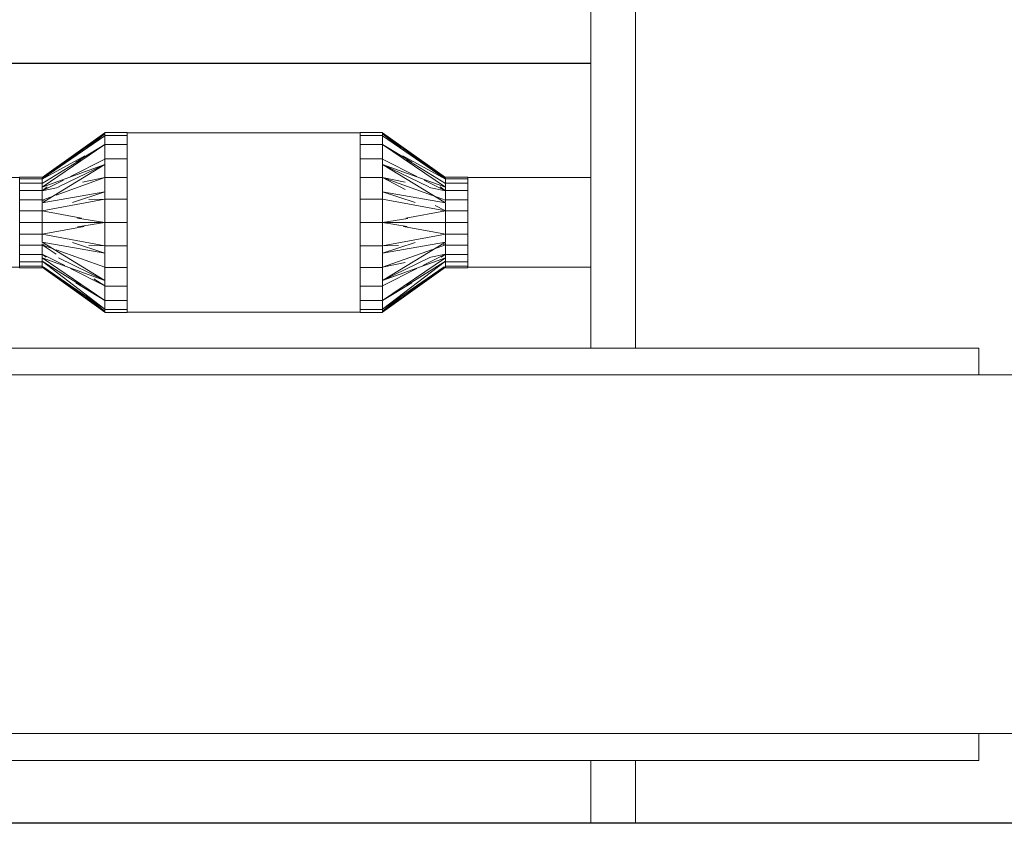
# Model space of a CAD drawing. Header units: millimetres. Extents: x 61846 to 198573, y 13020 to 52988.
# Tile 210 of 240: x 182371 to 183469, y 24910 to 25806. Entities that reach past the tile are written whole.
import ezdxf

# ---------------------------------------------------------------- set-up
doc = ezdxf.new("R2010")
doc.units = ezdxf.units.MM
for name, color, linetype, lineweight in [('A-GENM', 13, 'Continuous', 18), ('A-ROOF', 132, 'Continuous', 35), ('A-WALL', 113, 'Continuous', 25), ('M-HVAC-DUCT', 70, 'Continuous', 18), ('S-BEAM', 12, 'Continuous', 35)]:
    doc.layers.add(name, color=color, linetype=linetype, lineweight=lineweight)

# ---------------------------------------------------------------- blocks, each defined once
blk = doc.blocks.new('NLRS_57_DUF_UN_rechth bocht_DNL_stromend ri_150_4868409 - NLRS_57_DUF_UN_rechth bocht_DNL_stromend ri_150_4868409-608620-GZ lierenkamer 3')
at = {"layer": 'M-HVAC-DUCT', "color": 7, "lineweight": 9}
for p, q in [((-45571.9, 25440), (-46701.9, 25440)), ((-46701.9, 25440), (-46701.9, 25410)), ((-45571.9, 25410), (-45571.9, 25440)), ((-45406.9, 24980), (-45406.9, 25440)), ((-45406.9, 25440), (-45401.9, 25440)), ((-45401.9, 25440), (-45401.9, 24980)), ((-46701.9, 25410), (-46701.9, 25010)), ((-46701.9, 25410), (-45451.9, 25410)), ((-45451.9, 25410), (-45406.9, 25410)), ((-45451.9, 25010), (-46701.9, 25010)), ((-45406.9, 25010), (-45451.9, 25010)), ((-45406.9, 24980), (-45401.9, 24980))]:
    blk.add_line(p, q, dxfattribs=at)
blk = doc.blocks.new('NLRS_57_DUF_UN_rechth bocht_DNL_stromend ri_150_5426568 - NLRS_57_DUF_UN_rechth bocht_DNL_stromend ri_150_5426568-609641-GZ lierenkamer 3')
at = {"layer": 'M-HVAC-DUCT', "color": 7, "lineweight": 9}
for p, q in [((-46701.9, 25440), (-46731.9, 25440)), ((-46731.9, 25440), (-46731.9, 24980)), ((-45571.9, 24980), (-45571.9, 25010)), ((-46731.9, 24980), (-45571.9, 24980))]:
    blk.add_line(p, q, dxfattribs=at)
blk = doc.blocks.new('Round Duct_NLRS_57_DU_verz staal _T-stuk__DNL_6890503 - Round Duct_NLRS_57_DU_verz staal _T-stuk__DNL_6890503-612177-GZ lierenkamer 3')
at = {"layer": 'M-HVAC-DUCT', "color": 7, "lineweight": 9}
for p, q in [((-46004.8, 25630), (-46141.9, 25630)), ((-46141.9, 25530), (-46004.8, 25530))]:
    blk.add_line(p, q, dxfattribs=at)
blk = doc.blocks.new('NLRS_57_ME_UN_buisventilator_NLRS_57_ME_UN_buisventilator_6893674 - NLRS_57_ME_UN_buisventilator_NLRS_57_ME_UN_buisventilator_6893674-612189-GZ lierenkamer 3')
at = {"layer": 'A-GENM', "color": 7, "lineweight": 9}
for p, q in [((-46261.9, 25680), (-46521.9, 25680)), ((-46521.9, 25480), (-46261.9, 25480))]:
    blk.add_line(p, q, dxfattribs=at)
blk = doc.blocks.new('Round Duct_NLRS_57_DU_verz staal _T-stuk__DNL_6893687 - Round Duct_NLRS_57_DU_verz staal _T-stuk__DNL_6893687-612201-GZ lierenkamer 3')
at = {"layer": 'M-HVAC-DUCT', "color": 7, "lineweight": 9}
for p, q in [((-46641.9, 25630), (-47924.1, 25630)), ((-47924.1, 25626.9), (-47924.1, 25628.3)), ((-47924.1, 25580), (-47924.1, 25626.8)), ((-47924.1, 25533.1), (-47924.1, 25580)), ((-47924.1, 25530), (-47924.1, 25533)), ((-47924.1, 25530), (-46641.9, 25530))]:
    blk.add_line(p, q, dxfattribs=at)
blk = doc.blocks.new('NLRS_57_DUF_UN_rond verloop hulpstuk_DNL_verzinkt_staal_6893743 - NLRS_57_DUF_UN_rond verloop hulpstuk_DNL_verzinkt_staal_6893743-612209-GZ lierenkamer 3')
at = {"layer": 'M-HVAC-DUCT', "color": 7, "lineweight": 9}
for p, q in [((-46261.9, 25677), (-46261.9, 25680.4)), ((-46236.9, 25680.4), (-46261.9, 25680.4)), ((-46261.9, 25680.4), (-46261.9, 25677)), ((-46261.9, 25680.4), (-46236.9, 25680.4)), ((-46261.9, 25667), (-46261.9, 25677)), ((-46236.9, 25677), (-46261.9, 25677)), ((-46261.9, 25677), (-46261.9, 25667)), ((-46261.9, 25677), (-46236.9, 25677)), ((-46236.9, 25680.4), (-46236.9, 25678.9)), ((-46236.9, 25678.9), (-46236.9, 25680.4)), ((-46166.9, 25630), (-46236.9, 25680)), ((-46197.7, 25651.1), (-46236.9, 25680)), ((-46236.9, 25678.9), (-46236.9, 25677)), ((-46166.9, 25629.2), (-46236.9, 25678.9)), ((-46236.9, 25678.9), (-46217, 25663.4)), ((-46236.9, 25677), (-46236.9, 25667)), ((-46236.9, 25667), (-46236.9, 25677)), ((-46169.4, 25630), (-46236.9, 25676.6)), ((-46261.9, 25651), (-46261.9, 25667)), ((-46236.9, 25667), (-46261.9, 25667)), ((-46261.9, 25667), (-46261.9, 25651)), ((-46261.9, 25667), (-46236.9, 25667)), ((-46236.9, 25667), (-46236.9, 25651)), ((-46236.9, 25651), (-46236.9, 25667)), ((-46166.9, 25619.4), (-46236.9, 25667)), ((-46204.4, 25647.2), (-46236.9, 25667)), ((-46261.9, 25630.2), (-46261.9, 25651)), ((-46261.9, 25651), (-46236.9, 25651)), ((-46236.9, 25651), (-46261.9, 25651)), ((-46261.9, 25651), (-46261.9, 25630.2)), ((-46236.9, 25651), (-46236.9, 25646.8)), ((-46236.9, 25646.8), (-46236.9, 25651)), ((-46198.7, 25631.4), (-46236.9, 25650.7)), ((-46166.9, 25628.3), (-46214.5, 25654.4)), ((-46166.9, 25623.3), (-46210.4, 25650.3)), ((-46236.9, 25644.6), (-46236.9, 25646.8)), ((-46236.9, 25639.5), (-46236.9, 25644.6)), ((-46166.9, 25601.9), (-46236.9, 25644.6)), ((-46166.9, 25619.4), (-46236.9, 25644.6)), ((-46236.9, 25644.6), (-46185.3, 25619.6)), ((-46236.9, 25639.5), (-46236.9, 25630.2)), ((-46236.9, 25630.2), (-46236.9, 25639.5)), ((-46261.9, 25606), (-46261.9, 25630.2)), ((-46236.9, 25630.2), (-46261.9, 25630.2)), ((-46261.9, 25630.2), (-46261.9, 25606)), ((-46261.9, 25630.2), (-46236.9, 25630.2)), ((-46236.9, 25630.2), (-46236.9, 25619.6)), ((-46236.9, 25619.6), (-46236.9, 25630.2)), ((-46211.9, 25624.8), (-46236.9, 25630)), ((-46181.3, 25610.1), (-46236.9, 25630)), ((-46211.9, 25616.8), (-46236.9, 25630)), ((-46141.9, 25630.4), (-46166.9, 25630.4)), ((-46166.9, 25630.4), (-46141.9, 25630.4)), ((-46166.9, 25623.7), (-46166.9, 25628.7)), ((-46141.9, 25628.7), (-46166.9, 25628.7)), ((-46166.9, 25628.7), (-46166.9, 25623.7)), ((-46166.9, 25628.7), (-46141.9, 25628.7)), ((-46141.9, 25630.4), (-46141.9, 25628.7)), ((-46141.9, 25628.7), (-46141.9, 25630.4)), ((-46141.9, 25628.7), (-46141.9, 25623.7)), ((-46141.9, 25623.7), (-46141.9, 25628.7)), ((-46236.9, 25614.3), (-46236.9, 25619.6)), ((-46166.9, 25615.4), (-46190.6, 25627.3)), ((-46166.9, 25615.4), (-46184.9, 25619.1)), ((-46166.9, 25615.4), (-46172.6, 25619.6)), ((-46141.9, 25623.7), (-46166.9, 25623.7)), ((-46166.9, 25623.7), (-46141.9, 25623.7)), ((-46166.9, 25619.6), (-46166.9, 25623.3)), ((-46166.9, 25623.3), (-46166.9, 25619.6)), ((-46166.9, 25619.4), (-46166.9, 25619.6)), ((-46166.9, 25619.4), (-46166.9, 25619.6)), ((-46166.9, 25619.4), (-46166.9, 25618)), ((-46166.9, 25619.4), (-46166.9, 25618)), ((-46166.9, 25615.7), (-46166.9, 25618)), ((-46166.9, 25618), (-46166.9, 25615.7)), ((-46141.9, 25623.7), (-46141.9, 25615.7)), ((-46141.9, 25615.7), (-46141.9, 25623.7)), ((-46236.9, 25610.9), (-46236.9, 25614.3)), ((-46166.9, 25601.9), (-46236.9, 25614.3)), ((-46200.6, 25602.2), (-46236.9, 25614.3)), ((-46236.9, 25610.9), (-46236.9, 25606)), ((-46236.9, 25606), (-46236.9, 25610.9)), ((-46166.9, 25605), (-46179.2, 25609.4)), ((-46166.9, 25605.2), (-46166.9, 25615.7)), ((-46166.9, 25615.7), (-46141.9, 25615.7)), ((-46141.9, 25615.7), (-46166.9, 25615.7)), ((-46166.9, 25615.7), (-46166.9, 25605.2)), ((-46141.9, 25615.7), (-46141.9, 25605.2)), ((-46141.9, 25605.2), (-46141.9, 25615.7)), ((-46261.9, 25580), (-46261.9, 25606)), ((-46236.9, 25606), (-46261.9, 25606)), ((-46261.9, 25606), (-46261.9, 25580)), ((-46261.9, 25606), (-46236.9, 25606)), ((-46236.9, 25606), (-46236.9, 25580)), ((-46236.9, 25580), (-46236.9, 25606)), ((-46166.9, 25592.9), (-46236.9, 25605.9)), ((-46166.9, 25592.9), (-46178.4, 25599)), ((-46166.9, 25602.9), (-46166.9, 25605.2)), ((-46141.9, 25605.2), (-46166.9, 25605.2)), ((-46166.9, 25605.2), (-46166.9, 25602.9)), ((-46166.9, 25605.2), (-46141.9, 25605.2)), ((-46166.9, 25601.9), (-46166.9, 25599.8)), ((-46166.9, 25601.9), (-46166.9, 25599.8)), ((-46166.9, 25593.1), (-46166.9, 25599.8)), ((-46166.9, 25599.8), (-46166.9, 25593.1)), ((-46141.9, 25605.2), (-46141.9, 25593.1)), ((-46141.9, 25593.1), (-46141.9, 25605.2)), ((-46236.9, 25580), (-46208.8, 25584.4)), ((-46166.9, 25592.9), (-46211, 25584.8)), ((-46166.9, 25580), (-46166.9, 25593.1)), ((-46141.9, 25593.1), (-46166.9, 25593.1)), ((-46166.9, 25593.1), (-46166.9, 25580)), ((-46166.9, 25593.1), (-46141.9, 25593.1)), ((-46141.9, 25593.1), (-46141.9, 25580)), ((-46141.9, 25580), (-46141.9, 25593.1)), ((-46261.9, 25581.5), (-46261.9, 25580)), ((-46261.9, 25580), (-46261.9, 25581.5)), ((-46261.9, 25554), (-46261.9, 25580)), ((-46261.9, 25580), (-46236.9, 25580)), ((-46236.9, 25580), (-46261.9, 25580)), ((-46261.9, 25580), (-46261.9, 25554)), ((-46236.9, 25580), (-46236.9, 25581.5)), ((-46236.9, 25581.5), (-46236.9, 25580)), ((-46236.9, 25580), (-46236.9, 25554)), ((-46236.9, 25554), (-46236.9, 25580)), ((-46166.9, 25580), (-46236.9, 25580)), ((-46209.4, 25575.7), (-46236.9, 25580)), ((-46166.9, 25567.1), (-46213.7, 25575.7)), ((-46166.9, 25581.4), (-46166.9, 25580)), ((-46166.9, 25580), (-46166.9, 25581.4)), ((-46166.9, 25566.9), (-46166.9, 25580)), ((-46141.9, 25580), (-46166.9, 25580)), ((-46166.9, 25580), (-46166.9, 25566.9)), ((-46166.9, 25580), (-46141.9, 25580)), ((-46141.9, 25580), (-46141.9, 25581.4)), ((-46141.9, 25581.4), (-46141.9, 25580)), ((-46141.9, 25580), (-46141.9, 25566.9)), ((-46141.9, 25566.9), (-46141.9, 25580)), ((-46166.9, 25567.1), (-46236.9, 25554.1)), ((-46166.9, 25568.4), (-46166.9, 25566.9)), ((-46166.9, 25566.9), (-46166.9, 25568.4)), ((-46166.9, 25560.2), (-46166.9, 25566.9)), ((-46141.9, 25566.9), (-46166.9, 25566.9)), ((-46166.9, 25566.9), (-46166.9, 25560.2)), ((-46166.9, 25566.9), (-46141.9, 25566.9)), ((-46141.9, 25566.9), (-46141.9, 25554.8)), ((-46141.9, 25554.8), (-46141.9, 25566.9)), ((-46261.9, 25529.8), (-46261.9, 25554)), ((-46261.9, 25554), (-46236.9, 25554)), ((-46236.9, 25554), (-46261.9, 25554)), ((-46261.9, 25554), (-46261.9, 25529.8)), ((-46166.9, 25558.1), (-46236.9, 25545.7)), ((-46166.9, 25558.1), (-46236.9, 25515.4)), ((-46236.9, 25545.7), (-46200.6, 25557.8)), ((-46219.1, 25554.3), (-46236.9, 25554.1)), ((-46236.9, 25554), (-46236.9, 25549.1)), ((-46236.9, 25549.1), (-46236.9, 25554)), ((-46166.9, 25555), (-46179.2, 25550.6)), ((-46166.9, 25555), (-46169.4, 25555)), ((-46166.9, 25558.1), (-46166.9, 25560.2)), ((-46166.9, 25558.1), (-46166.9, 25560.2)), ((-46166.9, 25554.8), (-46166.9, 25557.1)), ((-46166.9, 25557.1), (-46166.9, 25554.8)), ((-46166.9, 25544.3), (-46166.9, 25554.8)), ((-46166.9, 25554.8), (-46141.9, 25554.8)), ((-46141.9, 25554.8), (-46166.9, 25554.8)), ((-46166.9, 25554.8), (-46166.9, 25544.3)), ((-46141.9, 25554.8), (-46141.9, 25544.3)), ((-46141.9, 25544.3), (-46141.9, 25554.8)), ((-46181.3, 25549.9), (-46236.9, 25530)), ((-46236.9, 25545.7), (-46236.9, 25549.1)), ((-46236.9, 25545.7), (-46236.9, 25540.6)), ((-46236.9, 25540.6), (-46236.9, 25529.8)), ((-46236.9, 25529.8), (-46236.9, 25540.6)), ((-46166.9, 25540.6), (-46236.9, 25493)), ((-46166.9, 25540.6), (-46236.9, 25515.4)), ((-46185.2, 25540.5), (-46236.9, 25515.4)), ((-46166.9, 25544.6), (-46192.2, 25531.9)), ((-46166.9, 25544.6), (-46184.9, 25540.9)), ((-46166.9, 25544.6), (-46171.6, 25541.2)), ((-46166.9, 25542), (-46166.9, 25544.3)), ((-46141.9, 25544.3), (-46166.9, 25544.3)), ((-46166.9, 25544.3), (-46166.9, 25542)), ((-46166.9, 25544.3), (-46141.9, 25544.3)), ((-46166.9, 25540.6), (-46166.9, 25542)), ((-46166.9, 25540.6), (-46166.9, 25542)), ((-46166.9, 25540.6), (-46166.9, 25538.8)), ((-46166.9, 25540.6), (-46166.9, 25538.8)), ((-46141.9, 25544.3), (-46141.9, 25536.3)), ((-46141.9, 25536.3), (-46141.9, 25544.3)), ((-46261.9, 25531.9), (-46261.9, 25529.8)), ((-46261.9, 25529.8), (-46261.9, 25531.9)), ((-46261.9, 25509), (-46261.9, 25529.8)), ((-46261.9, 25529.8), (-46236.9, 25529.8)), ((-46236.9, 25529.8), (-46261.9, 25529.8)), ((-46261.9, 25529.8), (-46261.9, 25509)), ((-46166.9, 25536.7), (-46236.9, 25483.4)), ((-46211.9, 25535.2), (-46236.9, 25530)), ((-46236.9, 25529.8), (-46236.9, 25531.9)), ((-46236.9, 25531.9), (-46236.9, 25529.8)), ((-46166.9, 25530.8), (-46236.9, 25481.1)), ((-46168.3, 25530.7), (-46236.9, 25483.4)), ((-46166.9, 25530), (-46236.9, 25480)), ((-46236.9, 25529.8), (-46236.9, 25520.5)), ((-46236.9, 25520.5), (-46236.9, 25529.8)), ((-46166.9, 25536.7), (-46210.4, 25509.7)), ((-46166.9, 25530), (-46185.5, 25517.6)), ((-46166.9, 25536.7), (-46166.9, 25539.7)), ((-46166.9, 25539.7), (-46166.9, 25536.7)), ((-46166.9, 25531.3), (-46166.9, 25536.3)), ((-46141.9, 25536.3), (-46166.9, 25536.3)), ((-46166.9, 25536.3), (-46166.9, 25531.3)), ((-46166.9, 25536.3), (-46141.9, 25536.3)), ((-46166.9, 25531.3), (-46141.9, 25531.3)), ((-46141.9, 25531.3), (-46166.9, 25531.3)), ((-46166.9, 25529.6), (-46166.9, 25530.8)), ((-46166.9, 25530.8), (-46166.9, 25529.6)), ((-46141.9, 25529.6), (-46166.9, 25529.6)), ((-46166.9, 25529.6), (-46141.9, 25529.6)), ((-46141.9, 25536.3), (-46141.9, 25531.3)), ((-46141.9, 25531.3), (-46141.9, 25536.3)), ((-46141.9, 25531.3), (-46141.9, 25529.6)), ((-46141.9, 25529.6), (-46141.9, 25531.3)), ((-46198.8, 25528.5), (-46236.9, 25509.3)), ((-46236.9, 25520.5), (-46236.9, 25515.4)), ((-46261.9, 25493), (-46261.9, 25509)), ((-46236.9, 25509), (-46261.9, 25509)), ((-46261.9, 25509), (-46261.9, 25493)), ((-46261.9, 25509), (-46236.9, 25509)), ((-46236.9, 25513.2), (-46236.9, 25515.4)), ((-46236.9, 25513.2), (-46236.9, 25509)), ((-46236.9, 25509), (-46236.9, 25513.2)), ((-46204.5, 25512.8), (-46236.9, 25493)), ((-46236.9, 25509), (-46236.9, 25493)), ((-46236.9, 25493), (-46236.9, 25509)), ((-46217.3, 25496.4), (-46236.9, 25483.4)), ((-46261.9, 25483), (-46261.9, 25493)), ((-46236.9, 25493), (-46261.9, 25493)), ((-46261.9, 25493), (-46261.9, 25483)), ((-46261.9, 25493), (-46236.9, 25493)), ((-46217.3, 25496.3), (-46236.9, 25481.1)), ((-46236.9, 25493), (-46236.9, 25483)), ((-46236.9, 25483), (-46236.9, 25493)), ((-46261.9, 25479.6), (-46261.9, 25483)), ((-46261.9, 25483), (-46236.9, 25483)), ((-46261.9, 25483), (-46261.9, 25479.6)), ((-46236.9, 25483), (-46261.9, 25483)), ((-46236.9, 25479.6), (-46261.9, 25479.6)), ((-46261.9, 25479.6), (-46236.9, 25479.6)), ((-46236.9, 25481.1), (-46236.9, 25483)), ((-46236.9, 25481.1), (-46236.9, 25479.6)), ((-46236.9, 25479.6), (-46236.9, 25481.1))]:
    blk.add_line(p, q, dxfattribs=at)
blk = doc.blocks.new('NLRS_57_DUF_UN_rond verloop hulpstuk_DNL_verzinkt_staal_6893743 - NLRS_57_DUF_UN_rond verloop hulpstuk_DNL_verzinkt_staal_6893743-612213-GZ lierenkamer 3')
blk.add_blockref('NLRS_57_DUF_UN_rond verloop hulpstuk_DNL_verzinkt_staal_6893743 - NLRS_57_DUF_UN_rond verloop hulpstuk_DNL_verzinkt_staal_6893743-612209-GZ lierenkamer 3', (0, 0))
blk = doc.blocks.new('NLRS_57_DUF_UN_rond verloop hulpstuk_DNL_verzinkt_staal_6893745 - NLRS_57_DUF_UN_rond verloop hulpstuk_DNL_verzinkt_staal_6893745-612216-GZ lierenkamer 3')
at = {"layer": 'M-HVAC-DUCT', "color": 7, "lineweight": 9}
for p, q in [((-46616.9, 25630), (-46546.9, 25680)), ((-46616.9, 25629.2), (-46546.9, 25678.9)), ((-46615.5, 25629.3), (-46546.9, 25676.6)), ((-46586.1, 25651.1), (-46546.9, 25680)), ((-46566.7, 25663.4), (-46546.9, 25678.9)), ((-46546.9, 25678.9), (-46546.9, 25680.4)), ((-46546.9, 25680.4), (-46521.9, 25680.4)), ((-46521.9, 25680.4), (-46546.9, 25680.4)), ((-46546.9, 25680.4), (-46546.9, 25678.9)), ((-46546.9, 25678.9), (-46546.9, 25677)), ((-46546.9, 25667), (-46546.9, 25677)), ((-46521.9, 25677), (-46546.9, 25677)), ((-46546.9, 25677), (-46546.9, 25667)), ((-46546.9, 25677), (-46521.9, 25677)), ((-46521.9, 25680.4), (-46521.9, 25677)), ((-46521.9, 25677), (-46521.9, 25680.4)), ((-46521.9, 25677), (-46521.9, 25667)), ((-46521.9, 25667), (-46521.9, 25677)), ((-46616.9, 25619.4), (-46546.9, 25667)), ((-46579.3, 25647.2), (-46546.9, 25667)), ((-46546.9, 25651), (-46546.9, 25667)), ((-46546.9, 25667), (-46521.9, 25667)), ((-46521.9, 25667), (-46546.9, 25667)), ((-46546.9, 25667), (-46546.9, 25651)), ((-46521.9, 25667), (-46521.9, 25651)), ((-46521.9, 25651), (-46521.9, 25667)), ((-46616.9, 25628.3), (-46569.2, 25654.4)), ((-46616.9, 25623.3), (-46573.3, 25650.3)), ((-46585, 25631.4), (-46546.9, 25650.7)), ((-46546.9, 25646.8), (-46546.9, 25651)), ((-46546.9, 25651), (-46521.9, 25651)), ((-46546.9, 25651), (-46546.9, 25646.8)), ((-46521.9, 25651), (-46546.9, 25651)), ((-46521.9, 25651), (-46521.9, 25630.2)), ((-46521.9, 25630.2), (-46521.9, 25651)), ((-46616.9, 25619.4), (-46546.9, 25644.5)), ((-46616.9, 25601.9), (-46546.9, 25644.5)), ((-46598.5, 25619.6), (-46546.9, 25644.5)), ((-46546.9, 25646.8), (-46546.9, 25644.5)), ((-46546.9, 25639.5), (-46546.9, 25644.5)), ((-46546.9, 25630.2), (-46546.9, 25639.5)), ((-46546.9, 25639.5), (-46546.9, 25630.2)), ((-46641.9, 25628.7), (-46641.9, 25630.4)), ((-46641.9, 25630.4), (-46616.9, 25630.4)), ((-46616.9, 25630.4), (-46641.9, 25630.4)), ((-46641.9, 25630.4), (-46641.9, 25628.7)), ((-46641.9, 25623.7), (-46641.9, 25628.7)), ((-46616.9, 25628.7), (-46641.9, 25628.7)), ((-46641.9, 25628.7), (-46641.9, 25623.7)), ((-46641.9, 25628.7), (-46616.9, 25628.7)), ((-46616.9, 25628.7), (-46616.9, 25623.7)), ((-46616.9, 25623.7), (-46616.9, 25628.7)), ((-46601.3, 25610.6), (-46546.9, 25630)), ((-46571.8, 25624.8), (-46546.9, 25630)), ((-46546.9, 25619.6), (-46546.9, 25630.2)), ((-46521.9, 25630.2), (-46546.9, 25630.2)), ((-46546.9, 25630.2), (-46546.9, 25619.6)), ((-46546.9, 25630.2), (-46521.9, 25630.2)), ((-46521.9, 25630.2), (-46521.9, 25606)), ((-46521.9, 25606), (-46521.9, 25630.2)), ((-46641.9, 25615.7), (-46641.9, 25623.7)), ((-46641.9, 25623.7), (-46616.9, 25623.7)), ((-46616.9, 25623.7), (-46641.9, 25623.7)), ((-46641.9, 25623.7), (-46641.9, 25615.7)), ((-46616.9, 25615.4), (-46593.1, 25627.3)), ((-46616.9, 25623.3), (-46616.9, 25619.6)), ((-46616.9, 25619.6), (-46616.9, 25623.3)), ((-46616.9, 25619.4), (-46616.9, 25619.6)), ((-46616.9, 25619.4), (-46616.9, 25619.6)), ((-46616.9, 25615.4), (-46611.1, 25619.6)), ((-46616.9, 25619.4), (-46616.9, 25618)), ((-46616.9, 25619.4), (-46616.9, 25618)), ((-46616.9, 25615.4), (-46598.8, 25619.1)), ((-46616.9, 25618), (-46616.9, 25615.7)), ((-46616.9, 25615.7), (-46616.9, 25618)), ((-46546.9, 25614.3), (-46546.9, 25619.6)), ((-46641.9, 25605.2), (-46641.9, 25615.7)), ((-46641.9, 25615.7), (-46616.9, 25615.7)), ((-46641.9, 25615.7), (-46641.9, 25605.2)), ((-46616.9, 25615.7), (-46641.9, 25615.7)), ((-46616.9, 25615.7), (-46616.9, 25605.2)), ((-46616.9, 25605.2), (-46616.9, 25615.7)), ((-46616.9, 25601.9), (-46546.9, 25614.3)), ((-46616.9, 25605), (-46604.5, 25609.4)), ((-46546.9, 25614.3), (-46583.1, 25602.2)), ((-46546.9, 25610.9), (-46546.9, 25614.3)), ((-46546.9, 25606), (-46546.9, 25610.9)), ((-46546.9, 25610.9), (-46546.9, 25606)), ((-46641.9, 25593.1), (-46641.9, 25605.2)), ((-46616.9, 25605.2), (-46641.9, 25605.2)), ((-46641.9, 25605.2), (-46641.9, 25593.1)), ((-46641.9, 25605.2), (-46616.9, 25605.2)), ((-46616.9, 25592.9), (-46546.9, 25605.9)), ((-46616.9, 25605.2), (-46616.9, 25602.9)), ((-46616.9, 25602.9), (-46616.9, 25605.2)), ((-46616.9, 25605), (-46614.7, 25605)), ((-46616.9, 25601.9), (-46616.9, 25599.8)), ((-46616.9, 25601.9), (-46616.9, 25599.8)), ((-46616.9, 25599.8), (-46616.9, 25593.1)), ((-46616.9, 25593.1), (-46616.9, 25599.8)), ((-46564.6, 25605.7), (-46546.9, 25605.9)), ((-46546.9, 25580), (-46546.9, 25606)), ((-46546.9, 25606), (-46521.9, 25606)), ((-46521.9, 25606), (-46546.9, 25606)), ((-46546.9, 25606), (-46546.9, 25580)), ((-46521.9, 25606), (-46521.9, 25580)), ((-46521.9, 25580), (-46521.9, 25606)), ((-46641.9, 25580), (-46641.9, 25593.1)), ((-46641.9, 25593.1), (-46616.9, 25593.1)), ((-46616.9, 25593.1), (-46641.9, 25593.1)), ((-46641.9, 25593.1), (-46641.9, 25580)), ((-46616.9, 25593.1), (-46616.9, 25580)), ((-46616.9, 25580), (-46616.9, 25593.1)), ((-46616.9, 25592.9), (-46572.8, 25584.8)), ((-46546.9, 25580), (-46577.3, 25584.8)), ((-46641.9, 25580), (-46641.9, 25581.4)), ((-46641.9, 25581.4), (-46641.9, 25580)), ((-46641.9, 25566.9), (-46641.9, 25580)), ((-46616.9, 25580), (-46641.9, 25580)), ((-46641.9, 25580), (-46641.9, 25566.9)), ((-46641.9, 25580), (-46616.9, 25580)), ((-46616.9, 25581.4), (-46616.9, 25580)), ((-46616.9, 25580), (-46616.9, 25581.4)), ((-46616.9, 25580), (-46616.9, 25566.9)), ((-46616.9, 25566.9), (-46616.9, 25580)), ((-46616.9, 25580), (-46546.9, 25580)), ((-46616.9, 25567.1), (-46570.1, 25575.7)), ((-46546.9, 25580), (-46577.3, 25575.2)), ((-46546.9, 25580), (-46546.9, 25581.5)), ((-46546.9, 25581.5), (-46546.9, 25580)), ((-46546.9, 25554), (-46546.9, 25580)), ((-46546.9, 25580), (-46521.9, 25580)), ((-46521.9, 25580), (-46546.9, 25580)), ((-46546.9, 25580), (-46546.9, 25554)), ((-46521.9, 25581.5), (-46521.9, 25580)), ((-46521.9, 25580), (-46521.9, 25581.5)), ((-46521.9, 25580), (-46521.9, 25554)), ((-46521.9, 25554), (-46521.9, 25580)), ((-46641.9, 25554.8), (-46641.9, 25566.9)), ((-46641.9, 25566.9), (-46616.9, 25566.9)), ((-46616.9, 25566.9), (-46641.9, 25566.9)), ((-46641.9, 25566.9), (-46641.9, 25554.8)), ((-46616.9, 25568.4), (-46616.9, 25566.9)), ((-46616.9, 25566.9), (-46616.9, 25568.4)), ((-46616.9, 25567.1), (-46546.9, 25554.1)), ((-46616.9, 25566.9), (-46616.9, 25560.2)), ((-46616.9, 25560.2), (-46616.9, 25566.9)), ((-46641.9, 25544.3), (-46641.9, 25554.8)), ((-46641.9, 25554.8), (-46616.9, 25554.8)), ((-46641.9, 25554.8), (-46641.9, 25544.3)), ((-46616.9, 25554.8), (-46641.9, 25554.8)), ((-46616.9, 25558.1), (-46616.9, 25560.2)), ((-46616.9, 25558.1), (-46616.9, 25560.2)), ((-46616.9, 25558.1), (-46546.9, 25545.7)), ((-46616.9, 25558.1), (-46546.9, 25515.4)), ((-46616.9, 25556.3), (-46616.9, 25554.8)), ((-46616.9, 25554.8), (-46616.9, 25556.3)), ((-46616.9, 25555), (-46614.7, 25555)), ((-46616.9, 25555), (-46604.5, 25550.6)), ((-46616.9, 25555), (-46601.3, 25544.8)), ((-46616.9, 25554.8), (-46616.9, 25544.3)), ((-46616.9, 25544.3), (-46616.9, 25554.8)), ((-46583.1, 25557.8), (-46546.9, 25545.7)), ((-46564.6, 25554.3), (-46546.9, 25554.1)), ((-46546.9, 25549.1), (-46546.9, 25554)), ((-46546.9, 25554), (-46521.9, 25554)), ((-46521.9, 25554), (-46546.9, 25554)), ((-46546.9, 25554), (-46546.9, 25549.1)), ((-46521.9, 25554), (-46521.9, 25529.8)), ((-46521.9, 25529.8), (-46521.9, 25554)), ((-46641.9, 25536.3), (-46641.9, 25544.3)), ((-46616.9, 25544.3), (-46641.9, 25544.3)), ((-46641.9, 25544.3), (-46641.9, 25536.3)), ((-46641.9, 25544.3), (-46616.9, 25544.3)), ((-46616.9, 25544.6), (-46612.2, 25541.2)), ((-46616.9, 25544.6), (-46591.6, 25531.9)), ((-46616.9, 25544.3), (-46616.9, 25541.9)), ((-46616.9, 25541.9), (-46616.9, 25544.3)), ((-46616.9, 25540.6), (-46616.9, 25542)), ((-46616.9, 25540.6), (-46616.9, 25542)), ((-46616.9, 25540.6), (-46616.9, 25538.8)), ((-46616.9, 25540.6), (-46616.9, 25538.8)), ((-46616.9, 25540.6), (-46546.9, 25515.4)), ((-46616.9, 25540.6), (-46546.9, 25493)), ((-46601.3, 25549.4), (-46546.9, 25530)), ((-46546.9, 25515.4), (-46598.6, 25540.5)), ((-46546.9, 25549.1), (-46546.9, 25545.7)), ((-46546.9, 25545.7), (-46546.9, 25540.6)), ((-46546.9, 25529.8), (-46546.9, 25540.6)), ((-46546.9, 25540.6), (-46546.9, 25529.8)), ((-46641.9, 25531.3), (-46641.9, 25536.3)), ((-46641.9, 25536.3), (-46616.9, 25536.3)), ((-46616.9, 25536.3), (-46641.9, 25536.3)), ((-46641.9, 25536.3), (-46641.9, 25531.3)), ((-46641.9, 25529.6), (-46641.9, 25531.3)), ((-46641.9, 25531.3), (-46616.9, 25531.3)), ((-46616.9, 25531.3), (-46641.9, 25531.3)), ((-46641.9, 25531.3), (-46641.9, 25529.6)), ((-46641.9, 25529.6), (-46616.9, 25529.6)), ((-46616.9, 25529.6), (-46641.9, 25529.6)), ((-46616.9, 25539.7), (-46616.9, 25536.7)), ((-46616.9, 25536.7), (-46616.9, 25539.7)), ((-46616.9, 25536.7), (-46573.3, 25509.7)), ((-46616.9, 25536.7), (-46546.9, 25483.4)), ((-46616.9, 25536.3), (-46616.9, 25531.3)), ((-46616.9, 25531.3), (-46616.9, 25536.3)), ((-46616.9, 25530.8), (-46616.9, 25529.6)), ((-46616.9, 25529.6), (-46616.9, 25530.8)), ((-46616.9, 25530.8), (-46546.9, 25481.1)), ((-46616.9, 25530), (-46546.9, 25480)), ((-46616.9, 25530), (-46598.2, 25517.6)), ((-46615.5, 25530.7), (-46546.9, 25483.4)), ((-46546.9, 25529.8), (-46546.9, 25531.9)), ((-46546.9, 25531.9), (-46546.9, 25529.8)), ((-46546.9, 25520.5), (-46546.9, 25529.8)), ((-46546.9, 25529.8), (-46521.9, 25529.8)), ((-46546.9, 25529.8), (-46546.9, 25520.5)), ((-46521.9, 25529.8), (-46546.9, 25529.8)), ((-46521.9, 25531.9), (-46521.9, 25529.8)), ((-46521.9, 25529.8), (-46521.9, 25531.9)), ((-46521.9, 25529.8), (-46521.9, 25509)), ((-46521.9, 25509), (-46521.9, 25529.8)), ((-46585, 25528.5), (-46546.9, 25509.3)), ((-46546.9, 25520.5), (-46546.9, 25515.4)), ((-46579.3, 25512.8), (-46546.9, 25493)), ((-46559, 25517.2), (-46546.9, 25509.3)), ((-46546.9, 25515.4), (-46546.9, 25513.2)), ((-46546.9, 25509), (-46546.9, 25513.2)), ((-46546.9, 25513.2), (-46546.9, 25509)), ((-46546.9, 25493), (-46546.9, 25509)), ((-46521.9, 25509), (-46546.9, 25509)), ((-46546.9, 25509), (-46546.9, 25493)), ((-46546.9, 25509), (-46521.9, 25509)), ((-46521.9, 25509), (-46521.9, 25493)), ((-46521.9, 25493), (-46521.9, 25509)), ((-46546.9, 25481.1), (-46567.3, 25497)), ((-46565.9, 25496.1), (-46546.9, 25483.4)), ((-46546.9, 25483), (-46546.9, 25493)), ((-46546.9, 25493), (-46521.9, 25493)), ((-46521.9, 25493), (-46546.9, 25493)), ((-46546.9, 25493), (-46546.9, 25483)), ((-46521.9, 25493), (-46521.9, 25483)), ((-46521.9, 25483), (-46521.9, 25493)), ((-46546.9, 25483), (-46521.9, 25483)), ((-46521.9, 25483), (-46546.9, 25483)), ((-46546.9, 25481.1), (-46546.9, 25483)), ((-46546.9, 25479.6), (-46546.9, 25481.1)), ((-46546.9, 25481.1), (-46546.9, 25479.6)), ((-46546.9, 25479.6), (-46521.9, 25479.6)), ((-46521.9, 25479.6), (-46546.9, 25479.6)), ((-46521.9, 25483), (-46521.9, 25479.6)), ((-46521.9, 25479.6), (-46521.9, 25483))]:
    blk.add_line(p, q, dxfattribs=at)
blk = doc.blocks.new('NLRS_57_DUF_UN_rond verloop hulpstuk_DNL_verzinkt_staal_6893745 - NLRS_57_DUF_UN_rond verloop hulpstuk_DNL_verzinkt_staal_6893745-612220-GZ lierenkamer 3')
blk.add_blockref('NLRS_57_DUF_UN_rond verloop hulpstuk_DNL_verzinkt_staal_6893745 - NLRS_57_DUF_UN_rond verloop hulpstuk_DNL_verzinkt_staal_6893745-612216-GZ lierenkamer 3', (0, 0))
blk = doc.blocks.new('TadP_A_INS_INSTALLATIES_rvt-5-GZ lierenkamer 3')
at = {"layer": 'A-GENM', "lineweight": 9}
blk.add_blockref('NLRS_57_ME_UN_buisventilator_NLRS_57_ME_UN_buisventilator_6893674 - NLRS_57_ME_UN_buisventilator_NLRS_57_ME_UN_buisventilator_6893674-612189-GZ lierenkamer 3', (0, 0), dxfattribs=at)
at = {"layer": 'M-HVAC-DUCT', "lineweight": 9}
for name in ['NLRS_57_DUF_UN_rond verloop hulpstuk_DNL_verzinkt_staal_6893745 - NLRS_57_DUF_UN_rond verloop hulpstuk_DNL_verzinkt_staal_6893745-612220-GZ lierenkamer 3', 'NLRS_57_DUF_UN_rond verloop hulpstuk_DNL_verzinkt_staal_6893743 - NLRS_57_DUF_UN_rond verloop hulpstuk_DNL_verzinkt_staal_6893743-612213-GZ lierenkamer 3', 'Round Duct_NLRS_57_DU_verz staal _T-stuk__DNL_6893687 - Round Duct_NLRS_57_DU_verz staal _T-stuk__DNL_6893687-612201-GZ lierenkamer 3', 'Round Duct_NLRS_57_DU_verz staal _T-stuk__DNL_6890503 - Round Duct_NLRS_57_DU_verz staal _T-stuk__DNL_6890503-612177-GZ lierenkamer 3', 'NLRS_57_DUF_UN_rechth bocht_DNL_stromend ri_150_5426568 - NLRS_57_DUF_UN_rechth bocht_DNL_stromend ri_150_5426568-609641-GZ lierenkamer 3', 'NLRS_57_DUF_UN_rechth bocht_DNL_stromend ri_150_4868409 - NLRS_57_DUF_UN_rechth bocht_DNL_stromend ri_150_4868409-608620-GZ lierenkamer 3']:
    blk.add_blockref(name, (0, 0), dxfattribs=at)
blk = doc.blocks.new('28_PBT_SF_toneeltoren_dakboog_28_PBT_SF_toneeltoren_dakboog as R - 28_PBT_SF_toneeltoren_dakboog_28_PBT_SF_toneeltoren_dakboog as R-332845-GZ lierenkamer 3')
at = {"layer": 'S-BEAM', "color": 250, "lineweight": 25}
blk.add_line((-47332, 25757.8), (-46004.8, 25757.8), dxfattribs=at)
blk = doc.blocks.new('TadP_A_CON_CONSTRUCTIE_rvt-5-GZ lierenkamer 3')
at = {"layer": 'S-BEAM', "color": 10, "lineweight": 18}
blk.add_blockref('28_PBT_SF_toneeltoren_dakboog_28_PBT_SF_toneeltoren_dakboog as R - 28_PBT_SF_toneeltoren_dakboog_28_PBT_SF_toneeltoren_dakboog as R-332845-GZ lierenkamer 3', (0, 0), dxfattribs=at)
blk = doc.blocks.new('22_NOAHH_Wand_Wand-x 2786535 - 22_NOAHH_Wand_Wand-x 2786535-161330-GZ lierenkamer 3')
at = {"layer": 'A-WALL', "color": 130, "lineweight": 13}
for p, q in [((-46004.8, 25440), (-46004.8, 26295.2)), ((-45954.8, 26295.2), (-45954.8, 25440)), ((-46004.8, 24910), (-46004.8, 24980)), ((-45954.8, 24980), (-45954.8, 24910))]:
    blk.add_line(p, q, dxfattribs=at)
blk = doc.blocks.new('22_NOAHH_Wand_Wand-x 2787012 - 22_NOAHH_Wand_Wand-x 2787012-161387-GZ lierenkamer 3')
at = {"layer": 'A-WALL', "color": 130, "lineweight": 13}
for p, q in [((-45954.8, 25440), (-45954.8, 26295.2)), ((-45954.8, 24910), (-45954.8, 24980))]:
    blk.add_line(p, q, dxfattribs=at)
blk = doc.blocks.new('27_NOAHH_Dak_Dak-x 2914359 - 27_NOAHH_Dak_Dak-x 2914359-167801-GZ lierenkamer 3')
at = {"layer": 'A-ROOF', "color": 250, "lineweight": 25}
blk.add_line((-45360, 24910), (-46801.6, 24910), dxfattribs=at)
blk = doc.blocks.new('TadP_A_BWK_BOUWKUNDE_rvt-5-GZ lierenkamer 3')
at = {"layer": 'A-ROOF', "lineweight": 9}
blk.add_blockref('27_NOAHH_Dak_Dak-x 2914359 - 27_NOAHH_Dak_Dak-x 2914359-167801-GZ lierenkamer 3', (0, 0), dxfattribs=at)
at = {"layer": 'A-WALL', "lineweight": 9}
for name in ['22_NOAHH_Wand_Wand-x 2786535 - 22_NOAHH_Wand_Wand-x 2786535-161330-GZ lierenkamer 3', '22_NOAHH_Wand_Wand-x 2787012 - 22_NOAHH_Wand_Wand-x 2787012-161387-GZ lierenkamer 3']:
    blk.add_blockref(name, (0, 0), dxfattribs=at)

msp = doc.modelspace()

# ---------------------------------------------------------------- block references
at = {"color": 210, "lineweight": 5}
for name in ['TadP_A_BWK_BOUWKUNDE_rvt-5-GZ lierenkamer 3', 'TadP_A_CON_CONSTRUCTIE_rvt-5-GZ lierenkamer 3', 'TadP_A_INS_INSTALLATIES_rvt-5-GZ lierenkamer 3']:
    msp.add_blockref(name, (229012.8, 0), dxfattribs=at)

doc.saveas('drawing.dxf')
